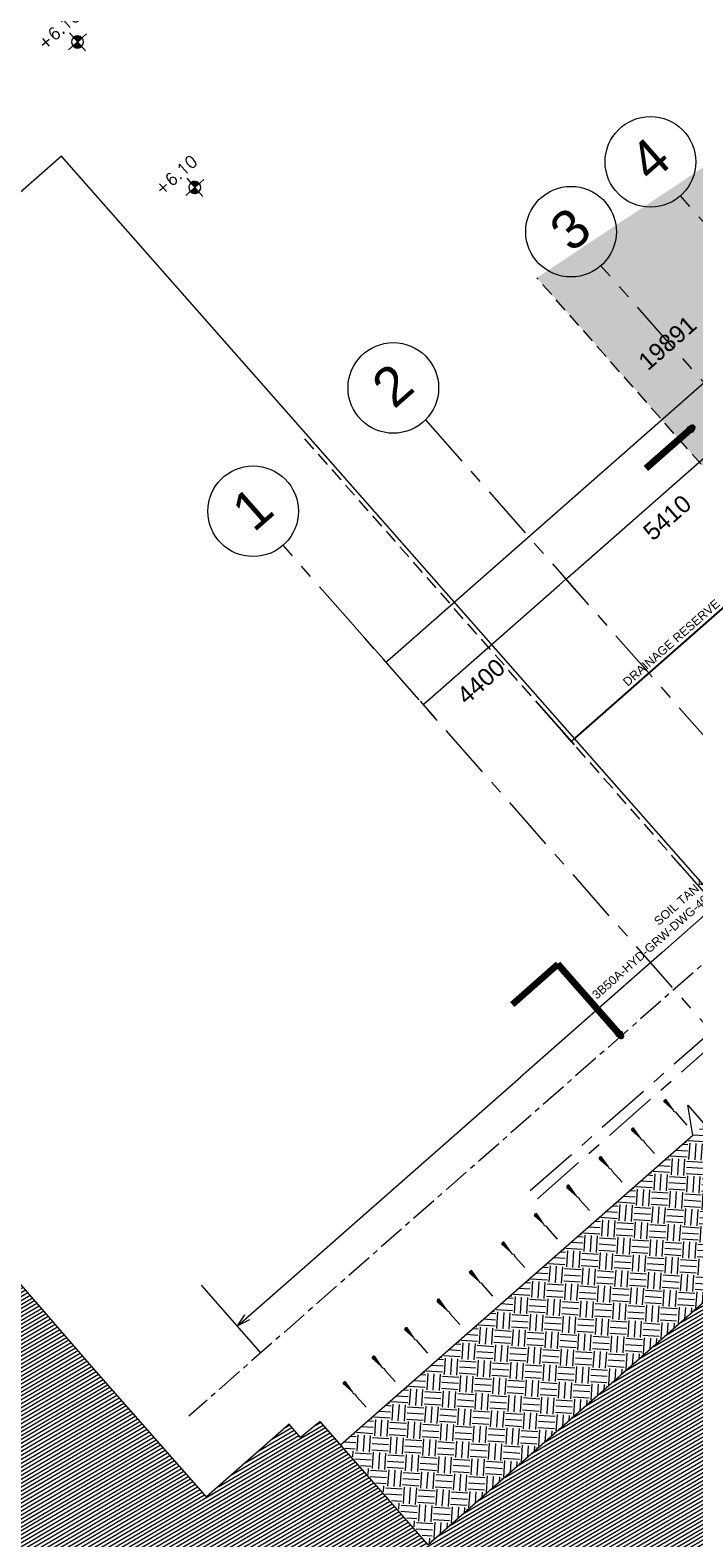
# Model space of a CAD drawing. Header units: millimetres. Extents: x 834119330 to 835277377, y 817781205 to 818243057.
# Tile 15 of 60: x 834306971 to 834322345, y 818021318 to 818056269. Entities that reach past the tile are written whole.
import ezdxf

# ---------------------------------------------------------------- set-up
doc = ezdxf.new("R2010")
doc.units = ezdxf.units.MM
doc.header["$LTSCALE"] = 100
for name, pattern in [('CENTER', [2, 1.25, -0.25, 0.25, -0.25]), ('DASHDOT', [25.4, 12.7, -6.35, 0, -6.35]), ('Grid Line', [22.225, 12.7, -3.175, 3.175, -3.175]), ('HIDDENX2', [19.05, 12.7, -6.35])]:
    doc.linetypes.add(name, pattern=pattern)
doc.layers.get('0').update_dxf_attribs({"lineweight": 0})
doc.layers.get('Defpoints').update_dxf_attribs({"lineweight": 0})
for name, color, linetype, lineweight in [('A-WALL', 7, 'Continuous', 13), ('A030_2', 1, 'Continuous', 0), ('ATR01', 7, 'Continuous', 0), ('DLN020__', 6, 'DASHDOT', 0), ('DLN030_1', 1, 'Continuous', 0), ('DLN040__', 3, 'Continuous', 0), ('DLN051__', 7, 'Continuous', 0), ('DLN052__', 7, 'Continuous', 0), ('DLN210__', 7, 'Continuous', 0), ('DLN580__', 4, 'Continuous', 0), ('DLN956__', 4, 'Continuous', 0), ('HATCH', 8, 'Continuous', 0), ('LEVEL', 7, 'Continuous', 0), ('Rev_D', 20, 'Continuous', 0), ('SITE BOUNDARY', 4, 'Continuous', 0), ('XREF', 1, 'Continuous', 0)]:
    doc.layers.add(name, color=color, linetype=linetype, lineweight=lineweight)
doc.layers.add('DLN660', color=1, linetype='Continuous')
doc.styles.add('romans', font='romans.shx')
doc.styles.get("Standard").update_dxf_attribs({"font": 'swiss.ttf'})
doc.styles.add('StyleSwis721 Lt BT1', font='swissl.ttf')
doc.dimstyles.new('INTDIM', dxfattribs={"dimtxt": 200, "dimasz": 125, "dimexe": 100, "dimexo": 150, "dimgap": 80, "dimtad": 1, "dimdec": 0, "dimzin": 11, "dimdsep": 46, "dimtxsty": 'StyleSwis721 Lt BT1', "dimblk1": '_Open3011', "dimblk2": '_Open3011', "dimsah": 1, "dimcen": -125, "dimclrd": 256, "dimclre": 256, "dimclrt": 2, "dimaunit": 1, "dimadec": 5, "dimazin": 0, "dimtfac": 1, "dimtdec": 0, "dimtofl": 0, "dimtmove": 2, "dimatfit": 3, "dimldrblk": '_Open3011', "dimfxl": 1, "dimtolj": 1, "dimtzin": 0, "dimlwd": -1, "dimlwe": -1, "dimarcsym": 0})

# ---------------------------------------------------------------- blocks, each defined once
blk = doc.blocks.new('SLOPE')
at = {"linetype": 'Continuous'}
h = blk.add_hatch(color=0, dxfattribs=at)
edge = h.paths.add_edge_path()
edge.add_line((3.58, 0), (0.31, 0.41))
edge.add_ellipse((0.3, 0.01), major_axis=(0, 0.41), ratio=0.731707, start_angle=358.8413, end_angle=551.2243)
edge.add_line((0.36, -0.4), (0.3, -0.4))
edge.add_line((0.3, -0.4), (3.58, 0))
at = {"color": 0, "linetype": 'Continuous'}
for p, q in [((3.58, 0), (0.3, 0.42)), ((0.3, -0.4), (3.58, 0)), ((3.58, 0), (3.88, -0.14)), ((3.88, -0.14), (4.48, 0.14)), ((4.48, 0.14), (5.18, 0)), ((5.18, 0), (9.13, 0))]:
    blk.add_line(p, q, dxfattribs=at)
blk.add_ellipse((0.3, 0.01), major_axis=(0, 0.41), ratio=0.731707, start_param=6.120326, end_param=9.620679, dxfattribs=at)
blk = doc.blocks.new('X1')
at = {"color": 0}
for p, q in [((45956, 42700), (46156, 42700)), ((45956, 42694), (46156, 42694)), ((45957, 42688), (46156, 42688)), ((45957, 42681), (46156, 42681)), ((45958, 42675), (46156, 42675)), ((45959, 42669), (46156, 42669)), ((45960, 42662), (46156, 42662)), ((45962, 42656), (46156, 42656)), ((45964, 42650), (46156, 42650)), ((45965, 42644), (46156, 42644)), ((45968, 42638), (46156, 42638)), ((45970, 42631), (46156, 42631)), ((45973, 42625), (46156, 42625)), ((45975, 42619), (46156, 42619)), ((45978, 42612), (46156, 42612)), ((45982, 42606), (46156, 42606)), ((45986, 42600), (46156, 42600)), ((45990, 42594), (46156, 42594)), ((45994, 42588), (46156, 42588)), ((45999, 42581), (46156, 42581)), ((46004, 42575), (46156, 42575)), ((46009, 42569), (46156, 42569)), ((46015, 42562), (46156, 42562)), ((46022, 42556), (46156, 42556)), ((46029, 42550), (46156, 42550)), ((46037, 42544), (46156, 42544)), ((46047, 42538), (46156, 42538)), ((46057, 42531), (46156, 42531)), ((46069, 42525), (46156, 42525)), ((46083, 42519), (46156, 42519)), ((46102, 42512), (46156, 42512)), ((46133, 42506), (46156, 42506))]:
    blk.add_line(p, q, dxfattribs=at)
blk = doc.blocks.new('X')
at = {"color": 0}
for p, q in [((46156, 42900), (46200, 42900)), ((46156, 42894), (46222, 42894)), ((46156, 42888), (46238, 42888)), ((46156, 42881), (46250, 42881)), ((46156, 42875), (46261, 42875)), ((46156, 42869), (46271, 42869)), ((46156, 42862), (46279, 42862)), ((46156, 42856), (46287, 42856)), ((46156, 42850), (46294, 42850)), ((46156, 42844), (46300, 42844)), ((46156, 42838), (46306, 42838)), ((46156, 42831), (46311, 42831)), ((46156, 42825), (46316, 42825)), ((46156, 42819), (46320, 42819)), ((46156, 42812), (46324, 42812)), ((46156, 42806), (46328, 42806)), ((46156, 42800), (46332, 42800)), ((46156, 42794), (46335, 42794)), ((46156, 42788), (46338, 42788)), ((46156, 42781), (46341, 42781)), ((46156, 42775), (46343, 42775)), ((46156, 42769), (46345, 42769)), ((46156, 42762), (46347, 42762)), ((46156, 42756), (46349, 42756)), ((46156, 42750), (46351, 42750)), ((46156, 42744), (46352, 42744)), ((46156, 42738), (46353, 42738)), ((46156, 42731), (46354, 42731)), ((46156, 42725), (46355, 42725)), ((46156, 42719), (46355, 42719)), ((46156, 42712), (46356, 42712)), ((46156, 42706), (46356, 42706))]:
    blk.add_line(p, q, dxfattribs=at)
blk = doc.blocks.new('ELFIN')
at = {"layer": 'LEVEL'}
for p, q in [((0, 0), (-0.5, 0)), ((0, 0.5), (0, 0)), ((0, 0), (0, -0.5)), ((0.5, 0), (0, 0))]:
    blk.add_line(p, q, dxfattribs=at)
for start, end in [(90, 180), (180, 270), (0, 90), (270, 0)]:
    blk.add_arc((0, 0), 0.25, start, end, dxfattribs=at)
at = {"layer": 'LEVEL', "xscale": 0.00125, "yscale": 0.00125, "zscale": 0.00125}
for name in ['X', 'X1']:
    blk.add_blockref(name, (-57.695, -53.381), dxfattribs=at)
at = {"layer": 'LEVEL', "style": 'romans'}
blk.add_attdef('ELFIN', (0.254, 0.347), '', height=0.5, dxfattribs=at)
blk = doc.blocks.new('_Open301')
at = {"layer": 'Rev_D', "linetype": 'ByBlock'}
blk.add_line((0, 0), (-1, 0), dxfattribs=at)
blk = doc.blocks.new('_Open3011')
at = {"layer": 'ATR01', "linetype": 'ByBlock'}
blk.add_line((0, 0), (-1, 0), dxfattribs=at)
at = {"layer": 'ATR01', "linetype": 'ByBlock', "yscale": 1.119319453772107, "zscale": 0.008}
blk.add_blockref('_Open301', (0, 0), dxfattribs=at)
blk = doc.blocks.new('*D1959')
at = {"layer": 'Defpoints', "color": 0, "linetype": 'ByBlock', "transparency": 16777216}
for p in [(834323467, 818045122), (834324387, 818044077), (834318587, 818040828)]:
    blk.add_point(p, dxfattribs=at)
at = {"layer": 'DLN660', "linetype": 'ByBlock', "transparency": 16777216}
for p, q in [((834323566, 818045009), (834324453, 818044002)), ((834319601, 818039865), (834324293, 818043994)), ((834318686, 818040715), (834319573, 818039708))]:
    blk.add_line(p, q, dxfattribs=at)
at = {"layer": 'DLN660', "linetype": 'ByBlock', "transparency": 16777216, "xscale": 125, "yscale": 125, "zscale": 125}
for p, rotation in [((834324387, 818044077), 41.3498412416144), ((834319507, 818039783), 221.3498412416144)]:
    blk.add_blockref('_Open3011', p, dxfattribs=dict(at, rotation=rotation))
at = {"layer": 'DLN660', "color": 2, "linetype": 'ByBlock', "transparency": 16777216, "insert": (834321824, 818042069), "char_height": 200, "attachment_point": 5, "rotation": 41.3498, "style": 'StyleSwis721 Lt BT1', "bg_fill": 3, "box_fill_scale": 1.1, "bg_fill_color": 256, "bg_fill_true_color": 13158600, "bg_fill_transparency": 0}
blk.add_mtext('\\A1;DRAINAGE RESERVE', dxfattribs=at)
blk = doc.blocks.new('*D2163')
at = {"layer": 'Defpoints', "color": 0, "transparency": 16777216}
for p in [(0, 22552), (-4400, 22001), (0, 22001)]:
    blk.add_point(p, dxfattribs=at)
at = {"layer": 'DLN030_1', "transparency": 16777216}
for p, q in [((-4400, 22151), (-4400, 22652)), ((-4200, 22552), (-200, 22552)), ((0, 22151), (0, 22652))]:
    blk.add_line(p, q, dxfattribs=at)
at = {"layer": 'DLN030_1', "transparency": 16777216, "xscale": 200, "yscale": 200, "zscale": 200}
for p, rotation in [((-4400, 22552), 180.0000008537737), ((0, 22552), 8.537736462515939e-07)]:
    blk.add_blockref('_Open3011', p, dxfattribs=dict(at, rotation=rotation))
at = {"layer": 'DLN030_1', "color": 2, "transparency": 16777216, "insert": (-3042, 22072), "char_height": 400, "attachment_point": 5, "rotation": 0, "style": 'StyleSwis721 Lt BT1'}
blk.add_mtext('\\A1;4400', dxfattribs=at)
blk = doc.blocks.new('*D2164')
at = {"layer": 'Defpoints', "color": 0, "transparency": 16777216}
for p in [(5410, 22552), (0, 22001), (5410, 22001)]:
    blk.add_point(p, dxfattribs=at)
at = {"layer": 'DLN030_1', "transparency": 16777216}
for p, q in [((0, 22151), (0, 22652)), ((200, 22552), (5210, 22552)), ((5410, 22151), (5410, 22652))]:
    blk.add_line(p, q, dxfattribs=at)
at = {"layer": 'DLN030_1', "transparency": 16777216, "xscale": 200, "yscale": 200, "zscale": 200}
for p, rotation in [((0, 22552), 180.0000008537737), ((5410, 22552), 8.537736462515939e-07)]:
    blk.add_blockref('_Open3011', p, dxfattribs=dict(at, rotation=rotation))
at = {"layer": 'DLN030_1', "color": 2, "transparency": 16777216, "insert": (2705, 22072), "char_height": 400, "attachment_point": 5, "rotation": 0, "style": 'StyleSwis721 Lt BT1'}
blk.add_mtext('\\A1;5410', dxfattribs=at)
blk = doc.blocks.new('*D2168')
at = {"layer": 'Defpoints', "color": 0, "transparency": 16777216}
for p in [(-4400, 25116), (15491, 24967), (15491, 23864)]:
    blk.add_point(p, dxfattribs=at)
at = {"layer": 'DLN030_1', "transparency": 16777216}
for p, q in [((-4400, 24966), (-4400, 23764)), ((15491, 24817), (15491, 23764)), ((-4200, 23864), (15291, 23864))]:
    blk.add_line(p, q, dxfattribs=at)
at = {"layer": 'DLN030_1', "transparency": 16777216, "xscale": 200, "yscale": 200, "zscale": 200, "rotation": 180}
blk.add_blockref('_Open3011', (-4400, 23864), dxfattribs=at)
at = {"layer": 'DLN030_1', "transparency": 16777216, "xscale": 200, "yscale": 200, "zscale": 200}
blk.add_blockref('_Open3011', (15491, 23864), dxfattribs=at)
at = {"layer": 'DLN030_1', "color": 2, "transparency": 16777216, "insert": (5384, 25110), "char_height": 400, "attachment_point": 5, "style": 'StyleSwis721 Lt BT1'}
blk.add_mtext('\\A1;19891', dxfattribs=at)
blk = doc.blocks.new('Grid Line')
at = {"layer": 'DLN020__', "linetype": 'Grid Line'}
for p, q in [((-4400, -35085.3), (-4400, 27471)), ((0, 27471), (0, -35085.3)), ((5410.4, -35085.3), (5410.4, 27471)), ((7860.9, -35085.3), (7860.9, 27471)), ((-9985.2, 12457), (30672.2, 12457))]:
    blk.add_line(p, q, dxfattribs=at)
at = {"layer": 'DLN020__', "linetype": 'Continuous'}
for centre in [(-4400, 28521), (-72.4, 28521), (5410.4, 28521), (7860.9, 28521)]:
    blk.add_circle(centre, 1050, dxfattribs=at)
at = {"layer": 'DLN051__', "char_height": 900, "width": 1139.353, "attachment_point": 1}
for s, insert in [('\\fSwis721 BT|b0|i0|c0|p0;\\C256;1', (-4723.1, 29029.5)), ('\\fSwis721 BT|b0|i0|c0|p0;\\C256;2', (-395.5, 29029.5)), ('\\fSwis721 BT|b0|i0|c0|p0;\\C256;3', (5087.3, 29029.5)), ('\\fSwis721 BT|b0|i0|c0|p0;\\C256;4', (7537.7, 29029.5))]:
    blk.add_mtext(s, dxfattribs=dict(at, insert=insert))
at = {"layer": 'DLN030_1'}
for base, p1, p2, angle, override, picture, middle in [((15490.9, 23864.2), (-4400, 25116.1), (15490.9, 24966.6), 0, {"dimscale": 1, "dimtxt": 400, "dimasz": 200, "dimexe": 100, "dimexo": 150, "dimgap": 80, "dimtad": 1, "dimtih": 0, "dimtoh": 0, "dimlfac": 1, "dimpost": '<>', "dimblk1": '_Open3011', "dimblk2": '_Open3011', "dimsah": 1, "dimcen": -125, "dimse1": 0, "dimse2": 0, "dimclre": 256, "dimclrt": 2, "dimtol": 0, "dimtfac": 0.444444, "dimtofl": 0, "dimtmove": 2, "dimatfit": 3, "dimfrac": 0, "dimtolj": 1, "dimlwe": 65535}, '*D2168', (5383.7, 25109.8)), ((0, 22552.1), (-4400, 22001.1), (0, 22001.1), 180, {"dimtxt": 400, "dimasz": 200, "dimpost": '<>', "dimtfac": 0.444444}, '*D2163', (-3042.2, 22072.1)), ((5410.4, 22552.1), (0, 22001.1), (5410.4, 22001.1), 180, {"dimtxt": 400, "dimasz": 200, "dimpost": '<>', "dimtfac": 0.444444}, '*D2164', (2705.2, 22072.1))]:
    dim = blk.add_linear_dim(base=base, p1=p1, p2=p2, angle=angle, dimstyle='INTDIM', override=override, dxfattribs=at)
    dim.commit()
    dim.dimension.update_dxf_attribs({"geometry": picture, "text_midpoint": middle, "dimtype": 128})

msp = doc.modelspace()

# ---------------------------------------------------------------- hatches: boundary and pattern name
at = {"layer": 'A-WALL', "linetype": 'Continuous'}
h = msp.add_hatch(dxfattribs=at)
h.set_pattern_fill('DGN_EARTH1', color=1, scale=60, angle=45, style=0, pattern_type=2)
h.set_pattern_definition([(86.3502, (834313636.2, 817998568.8), (-355.9735, 404.481), [381, -381]), (86.3502, (834313493.6, 817998577.9), (-355.9735, 404.481), [381, -381]), (86.3502, (834313351.02, 817998587), (-355.9735, 404.481), [381, -381]), (176.3502, (834313306.53, 817998637.57), (-404.481, -355.9735), [381, -381]), (176.3502, (834313315.62, 817998780.15), (-404.481, -355.9735), [381, -381]), (176.3502, (834313324.7, 817998922.74), (-404.481, -355.9735), [381, -381])])
h.paths.add_polyline_path([(834314183.8, 818023489.3), (834316215.8, 818021180.4), (834325599.3, 818029438.7), (834326326, 818028612.9), (834327647.3, 818029775.8), (834324888.6, 818032910.4)])
at = {"layer": 'HATCH', "linetype": 'ByBlock'}
h = msp.add_hatch(dxfattribs=at)
h.set_pattern_fill('AR-HBONE', color=8)
h.set_pattern_definition([(86.34984, (834251640.22, 817980494.36), (-94.92561, 107.862175), [304.8, -101.6]), (176.34984, (834251646.69, 817980595.76), (-94.92561, 107.862175), [304.8, -101.6])])
h.paths.add_polyline_path([(834324223.2, 818054191.3), (834318708.2, 818050529.1), (834329004.4, 818038829.7), (834329717.5, 818039457.4), (834329816.6, 818039344.8), (834330639.8, 818040069.3), (834330543.3, 818040184.1), (834330881.6, 818040481.8), (834330980.7, 818040369.2), (834332476.5, 818041685.8), (834332377.5, 818041798.3), (834332852.7, 818042216.5), (834332951.8, 818042104), (834333740, 818042797.7), (834333641, 818042910.2), (834333930.7, 818043170.1), (834333862.5, 818043238.4)])
at = {"layer": 'HATCH', "linetype": 'Continuous', "ltscale": 0.2}
h = msp.add_hatch(dxfattribs=at)
h.set_pattern_fill('DGN_ANSI31', color=8, scale=25, style=0, pattern_type=2)
h.set_pattern_definition([(210.400428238, (848684328.11, 1012279243.28), (40.166941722, -68.46172228), [])])
edge = h.paths.add_edge_path()
edge.add_line((834304369.9, 818035393.6), (834304072.5, 818035435.5))
edge.add_line((834304072.5, 818035435.5), (834304030.7, 818034793.1))
edge.add_line((834304030.7, 818034793.1), (834293138.2, 818027176))
edge.add_line((834293138.2, 818027176), (834292658.4, 818027311.6))
edge.add_line((834292658.4, 818027311.6), (834292163.3, 818025227.6))
edge.add_line((834292163.3, 818025227.6), (834293757.1, 818024607))
edge.add_line((834293757.1, 818024607), (834294865.4, 818023967.6))
edge.add_line((834294865.4, 818023967.6), (834296156.9, 818022940))
edge.add_line((834296156.9, 818022940), (834297099.8, 818021932.8))
edge.add_line((834297099.8, 818021932.8), (834302306.7, 818016010.1))
edge.add_line((834302306.7, 818016010.1), (834273579.6, 817990755.2))
edge.add_line((834273579.6, 817990755.2), (834331000.9, 817925420.6))
edge.add_line((834331000.9, 817925420.6), (834375196.2, 817964315.9))
edge.add_line((834375196.2, 817964315.9), (834374066.3, 817980996.7))
edge.add_line((834374066.3, 817980996.7), (834339463.3, 818020376.1))
edge.add_arc((834328000.5, 818007970.7), 16890.5, 47.26121, 51.69748)
edge.add_arc((834333427.8, 818015250.8), 7817.6, 49.84168, 69.2308)
edge.add_arc((834333018.9, 818015427.3), 7810.3, 65.9651, 78.45877)
edge.add_arc((834332634.6, 818013897.1), 9386.7, 78.02895, 87.71232)
edge.add_arc((834332591.4, 818014607.8), 8678.6, 87.24053, 99.73592)
edge.add_line((834331123.8, 818023161.4), (834329930.9, 818024516.8))
edge.add_line((834329930.9, 818024516.8), (834326628.6, 818028269.1))
edge.add_line((834326628.6, 818028269.1), (834325599.3, 818029438.7))
edge.add_line((834325599.3, 818029438.7), (834316188.4, 818021156.4))
edge.add_line((834316188.4, 818021156.4), (834313686.5, 818024016.5))
edge.add_line((834313686.5, 818024016.5), (834313235.7, 818023646.4))
edge.add_line((834313235.7, 818023646.4), (834312968.7, 818023950.2))
edge.add_line((834312968.7, 818023950.2), (834311053.4, 818022266.5))
edge.add_line((834311053.4, 818022266.5), (834308435.8, 818025244))
edge.add_line((834308435.8, 818025244), (834306762.3, 818027183.3))
edge.add_arc((834311650.7, 818031401.6), 6456.8, 206.93823, 220.79234, ccw=False)
edge.add_arc((834329611.1, 818040528.5), 26603.2, 202.06495, 206.93823, ccw=False)
edge.add_arc((834312203.4, 818033472.4), 7819.8, 183.39777, 202.06495, ccw=False)
edge.add_arc((834329308.3, 818034488), 24954.8, 177.92009, 183.39777, ccw=False)

# ---------------------------------------------------------------- linework, layer by layer
at = {"layer": 'A-WALL'}
msp.add_line((834314163.4, 818023471.4, 0), (834322323.4, 818030652.8, 0), dxfattribs=at)
at = {"layer": 'A-WALL', "color": 3, "extrusion": (0, -3.38813e-21, -1), "elevation": 0}
msp.add_lwpolyline([(-834322323.4, 818030652.8), (-834322202.2, 818031346.6), (-834322996.2, 818030444.4), (-834322840.2, 818031107.6)], dxfattribs=at)
at = {"layer": 'A030_2', "color": 3}
for p, q in [((834323398.3, 818035361.1, 0), (834322017.1, 818036930.5, 0)), ((834312317.7, 818025609.6), (834310936.5, 818027179))]:
    msp.add_line(p, q, dxfattribs=at)
at = {"layer": 'DLN020__', "color": 2, "linetype": 'Grid Line'}
msp.add_line((834318720.4, 818029179.4, 0), (834324122, 818033933.2, 0), dxfattribs=at)
at = {"layer": 'DLN052__', "color": 3, "linetype": 'CENTER', "ltscale": 5}
msp.add_line((834337342.3, 818047632.8, 0), (834310643.8, 818024136.4, 0), dxfattribs=at)
at = {"layer": 'DLN210__', "color": 0, "elevation": 0}
msp.add_lwpolyline([(834374066.3, 817980996.7), (834339463.3, 818020376.1, 0.0193593), (834338469.4, 818021225.6, 0.0848034), (834336200, 818022560.4, 0.054568), (834334581.5, 818023079.7, 0.0422768), (834333009.3, 818023276.3, 0.0545755), (834331123.8, 818023161.4), (834329930.9, 818024516.8), (834329930.9, 818024516.8), (834326628.6, 818028269.1), (834326628.6, 818028269.1), (834325599.3, 818029438.7), (834316188.4, 818021156.4), (834313686.5, 818024016.5), (834313235.7, 818023646.4), (834312968.7, 818023950.2), (834311053.4, 818022266.5), (834308435.8, 818025244), (834306762.3, 818027183.3, -0.0605237), (834305894.4, 818028476.5, -0.0212669), (834304956.3, 818030534.8, -0.0816315), (834304397.3, 818033008.9, -0.0239055), (834304369.9, 818035393.6)], format="xyb", dxfattribs=at)
at = {"layer": 'DLN580__', "color": 1, "linetype": 'HIDDENX2', "ltscale": 0.25}
for p, q in [((834328806.3, 818039054.8, 0), (834318710.4, 818050526.5, 0)), ((834323926.8, 818034760.6, 0), (834313247.7, 818046895, 0))]:
    msp.add_line(p, q, dxfattribs=at)

# ---------------------------------------------------------------- block references
at = {"layer": 'DLN956__', "linetype": 'Continuous', "lineweight": 13, "xscale": 85.18123211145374, "yscale": 85.18123211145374, "zscale": 118.8216910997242, "rotation": 311.8060069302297}
for p in [(834321664, 818031465.4, 399.9), (834320913.4, 818030804.7, 399.9), (834320162.7, 818030144, 399.9), (834319412, 818029483.4, 399.9), (834318661.3, 818028822.7, 399.9), (834317910.6, 818028162.1, 399.9), (834317159.9, 818027501.4, 399.9), (834316409.2, 818026840.8, 399.9), (834315658.6, 818026180.1, 399.9), (834314907.9, 818025519.4, 399.9), (834314234.9, 818024927.2, 399.9)]:
    msp.add_blockref('SLOPE', p, dxfattribs=at)
at = {"layer": 'LEVEL'}
ref = msp.add_blockref('ELFIN', (834308068.4, 818055997.1), dxfattribs=dict(at, xscale=560.0000000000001, yscale=560.0000000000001, zscale=560.0000000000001, rotation=41.35019582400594))
ref.add_attrib('ELFIN', '+6.10', (834307295.8, 818055796.3), dxfattribs={"height": 280, "rotation": 41.35021, "style": 'romans'})
ref = msp.add_blockref('ELFIN', (834310784.2, 818052624.6), dxfattribs=dict(at, xscale=560.0000000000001, yscale=560.0000000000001, zscale=560.0000000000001, rotation=41.35019582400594))
ref.add_attrib('ELFIN', '+6.10', (834310011.7, 818052423.8), dxfattribs={"height": 280, "rotation": 41.35021, "style": 'romans'})

# ---------------------------------------------------------------- texts
at = {"layer": 'DLN040__', "color": 0, "insert": (834324539.2, 818037696.9, 0), "char_height": 200, "width": 12232.156, "attachment_point": 9, "rotation": 41.3502, "line_spacing_factor": 1.00667}
msp.add_mtext('SOIL TANK REFER DWG TO \\P3B50A-HYD-GRW-DWG-4000-P00-XXXX-WS4', dxfattribs=at)

# ---------------------------------------------------------------- leaders
at = {"layer": 'DLN030_1'}
for points in [[(834322315.8, 818047061.1), (834321236.7, 818046111.4)], [(834320659.7, 818032951, 0), (834319195.6, 818034614.7, 0), (834318134.7, 818033681.1, 0)]]:
    msp.add_leader(points, dimstyle='INTDIM', override={"dimtxt": 100, "dimasz": 100, "dimgap": 30, "dimtad": 0, "dimclrd": 0, "dimldrblk": 'Open30', "dimlwd": 65534}, dxfattribs=at)
at = {"layer": 'DLN030_1', "color": 3}
for points in [[(834322852.5, 818035981.3, -0.1), (834321608.8, 818034886.7, -0.1), (834318330, 818032001.1, -0.1)], [(834311771.9, 818026229.8), (834313015.6, 818027324.3), (834318330, 818032001.1)]]:
    msp.add_leader(points, dimstyle='INTDIM', override={"dimtxt": 100, "dimasz": 300, "dimgap": 30, "dimtad": 0, "dimclrd": 3, "dimldrblk": 'Open30', "dimarcsym": 2}, dxfattribs=at)

# ---------------------------------------------------------------- next in the draw order: dimensions: what is measured, and where the dimension line sits
at = {"layer": 'DLN660', "linetype": 'ByBlock'}
dim = msp.add_linear_dim(base=(834324386.6, 818044076.9, 0), p1=(834318587.2, 818040827.8, 0), p2=(834323466.7, 818045122, 0), angle=41.34984, text='DRAINAGE RESERVE', dimstyle='INTDIM', override={"dimtfill": 1, "dimarcsym": 2}, dxfattribs=at)
dim.commit()
dim.dimension.update_dxf_attribs({"geometry": '*D1959', "text_midpoint": (834321824.4, 818042068.9, 0)})

# ---------------------------------------------------------------- next in the draw order: linework, layer by layer
at = {"layer": 'XREF', "linetype": 'ByBlock', "elevation": -0.1}
msp.add_lwpolyline([(834374049.7, 817981008.3), (834339656.6, 818020088, 0.1273322), (834335775.1, 818022719.6, 0.1265106), (834331105, 818023144.9), (834326769.9, 818028070.9), (834328560.3, 818029646.6), (834307699.5, 818053350.1), (834257576.1, 818009238.3), (834331190.8, 817925592.4), (834375215.1, 817964337.1), (834374049.7, 817981008.3)], format="xyb", dxfattribs=at)

# ---------------------------------------------------------------- next in the draw order: block references
at = {"layer": 'SITE BOUNDARY', "color": 1, "rotation": 41.35019583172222}
msp.add_blockref('Grid Line', (834334280.8, 818026612.6, 0), dxfattribs=at)

doc.saveas('drawing.dxf')
